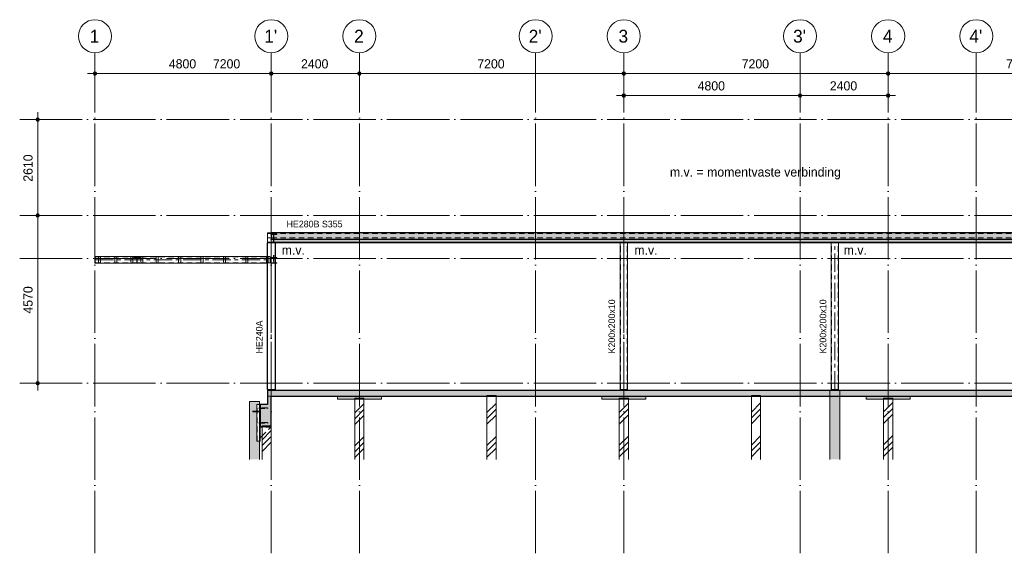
# Model space of a CAD drawing. Header units: millimetres. Extents: x 4517 to 474157, y -4632 to 9900.
# Tile 12 of 114: x 106132 to 132945, y -4632 to 9900. Entities that reach past the tile are written whole.
import ezdxf

# ---------------------------------------------------------------- set-up
doc = ezdxf.new("R2010")
doc.units = ezdxf.units.MM
for name, pattern in [('WSP_hartlijn', [800, 500, -100, 100, -100]), ('WSP_hhidden', [250, 150, -100]), ('WSP_stramienlijn', [2000, 1700, -150, 0, -150])]:
    doc.linetypes.add(name, pattern=pattern)
for name, color, linetype, lineweight in [('00_algemeen - hartlijn', 7, 'WSP_hartlijn', 13), ('00_algemeen - hhidden - 0_13mm', 7, 'WSP_hhidden', 13), ('00_maatvoering', 8, 'Continuous', 13), ('00_maatvoering-100', 8, 'Continuous', 13), ('00_text', 7, 'Continuous', 13), ('07_stramien', 4, 'Continuous', 13), ('07_stramien - levels', 7, 'Continuous', 13), ('16_funderingsconstructies', 2, 'Continuous', 18), ('16_funderingsconstructies - voeten en balken -cut-', 3, 'Continuous', 25), ('17_paalfunderingen - beton', 2, 'Continuous', 18), ('17_paalfunderingen - prefab', 2, 'Continuous', 18), ('23_vloeren', 2, 'Continuous', 18), ('23_vloeren - hatch', 1, 'Continuous', 18), ('23_vloeren -cut-', 3, 'Continuous', 25), ('28_hoofddraagconstructies - kolommen en liggers', 1, 'Continuous', 13), ('28_hoofddraagconstructies - kolommen en liggers - staal', 1, 'Continuous', 13), ('28_hoofddraagconstructies - kolommen en liggers - staal -cut-', 2, 'Continuous', 13), ('28_hoofddraagconstructies - tags', 7, 'Continuous', 18)]:
    doc.layers.add(name, color=color, linetype=linetype, lineweight=lineweight)
doc.layers.add('16_funderingsconstructies - voeten en balken', color=2, linetype='Continuous')
doc.styles.add('Revittext', font='txt', dxfattribs={"height": 250})
doc.styles.add('Revittext_1', font='txt', dxfattribs={"height": 180})
doc.styles.add('Revittext_2', font='txt', dxfattribs={"height": 350})
doc.dimstyles.new('WSP_25_-_transparant', dxfattribs={"dimscale": 304.8, "dimtxt": 252.223969, "dimasz": 1.312336, "dimexe": 0.656168, "dimexo": 0.0625, "dimgap": 0.213255, "dimtad": 1, "dimdec": 0, "dimzin": 0, "dimdsep": 46, "dimtxsty": 'Revittext', "dimblk1": 'DOTSMALL', "dimblk2": 'DOTSMALL', "dimsah": 1, "dimcen": 0.09, "dimdle": 0.656168, "dimazin": 0, "dimtfac": 1, "dimtdec": 4, "dimtix": 1, "dimtmove": 0, "dimatfit": 3, "dimfxl": 0.656168, "dimfxlon": 1, "dimtvp": 1, "dimtolj": 1, "dimtzin": 0, "dimarcsym": 2})
pattern_1 = [(45, (12053.6, 0), (-449.013, 449.013), []), (45, (12212.33, 0), (0, 898.026), []), (45, (11894.83, 0), (0, 898.026), [])]

# ---------------------------------------------------------------- blocks, each defined once
blk = doc.blocks.new('28_WSP_SC_staal - HE v21-0 - HE240A - S235-1336495-as C')
at = {"layer": '00_algemeen - hartlijn'}
blk.add_line((9800, -170), (9800, 3820), dxfattribs=at)
blk = doc.blocks.new('28_WSP_SC_staal - RHS v18-0 - SHSH 200x200x10 - S275-1336496-as C')
at = {"layer": '00_algemeen - hartlijn'}
blk.add_line((19400, -170), (19400, 3820), dxfattribs=at)
at = {"layer": '00_algemeen - hhidden - 0_13mm'}
for p, q in [((19310, -170), (19310, 3820)), ((19490, -170), (19490, 3820))]:
    blk.add_line(p, q, dxfattribs=at)
blk = doc.blocks.new('28_WSP_SF_staal - UNP v18-0 - UNP180 - S235-1328579-as C')
at = {"layer": '00_algemeen - hartlijn'}
blk.add_line((5000, 3360), (9672.3, 3360), dxfattribs=at)
at = {"layer": '00_algemeen - hhidden - 0_13mm'}
for p, q in [((5000, 3439), (9672.3, 3439)), ((5000, 3281), (9672.3, 3281))]:
    blk.add_line(p, q, dxfattribs=at)
blk = doc.blocks.new('28_WSP_SF_staal - HFL v21-0 - Lequ 200x200x16 - S235-1383402-as C')
at = {"layer": '28_hoofddraagconstructies - kolommen en liggers', "linetype": 'WSP_hhidden'}
blk.add_hatch(color=256, dxfattribs=at).paths.add_polyline_path([(9300, -780), (9500, -780), (9500, -580), (9493, -580), (9487, -583), (9484, -589), (9484, -746), (9479, -759), (9466, -764), (9309, -764), (9303, -767), (9300, -773)])
at = {"layer": '28_hoofddraagconstructies - kolommen en liggers - staal -cut-'}
for p, q in [((9300, -773), (9300, -780)), ((9300, -780), (9500, -780)), ((9466, -764), (9309, -764)), ((9484, -589), (9484, -746)), ((9500, -580), (9493, -580)), ((9500, -780), (9500, -580))]:
    blk.add_line(p, q, dxfattribs=at)
for centre, radius, start, end in [((9309, -773), 9, 90, 180), ((9466, -746), 18, 270, 0), ((9493, -589), 9, 90, 180)]:
    blk.add_arc(centre, radius, start, end, dxfattribs=at)
blk = doc.blocks.new('Floors 2 - Floors 2-1337732-as C')
at = {"layer": '23_vloeren - hatch', "linetype": 'WSP_hhidden', "lineweight": 13}
blk.add_hatch(color=256, dxfattribs=at).paths.add_polyline_path([(25017, 3838), (41000, 3838), (41000, 3920), (9800, 3920), (9800, 3838), (24638, 3838)])
at = {"layer": '23_vloeren'}
for p, q in [((9800, 3838), (9800, 3920)), ((41000, 3838), (9800, 3838)), ((41000, 3920), (41000, 3838))]:
    blk.add_line(p, q, dxfattribs=at)
blk = doc.blocks.new('17_WSP_FD_prefab - fundatiepaal v18-0 - 250x250-1088808-as C')
at = {"layer": '16_funderingsconstructies', "lineweight": 13}
h = blk.add_hatch(dxfattribs=at)
h.set_pattern_fill('FP_1', color=50, style=0, pattern_type=2)
h.set_pattern_definition(pattern_1)
h.paths.add_polyline_path([(9800, -2073), (9800, -1180), (9550, -1180), (9550, -2073)])
at = {"layer": '16_funderingsconstructies', "color": 135, "lineweight": 13}
for p, q in [((9800, -1160), (9550, -1160)), ((9550, -1160), (9550, -1180))]:
    blk.add_line(p, q, dxfattribs=at)
at = {"layer": '17_paalfunderingen - prefab', "color": 55}
for p, q in [((9550, -1180), (9550, -2073)), ((9800, -2073), (9800, -1180))]:
    blk.add_line(p, q, dxfattribs=at)
blk = doc.blocks.new('17_WSP_FD_prefab - fundatiepaal v18-0 - 250x250-V25-as C')
at = {"layer": '16_funderingsconstructies', "lineweight": 13}
h = blk.add_hatch(dxfattribs=at)
h.set_pattern_fill('FP_1', color=50, style=0, pattern_type=2)
h.set_pattern_definition(pattern_1)
h.paths.add_polyline_path([(12325, -2073), (12325, -430), (12075, -430), (12075, -2073)])
at = {"layer": '16_funderingsconstructies', "color": 135, "lineweight": 13}
for p, q in [((12325, -410), (12075, -410)), ((12075, -410), (12075, -430)), ((12325, -430), (12325, -410))]:
    blk.add_line(p, q, dxfattribs=at)
at = {"layer": '17_paalfunderingen - prefab', "color": 55}
for p, q in [((12075, -430), (12075, -2073)), ((12325, -2073), (12325, -430))]:
    blk.add_line(p, q, dxfattribs=at)
blk = doc.blocks.new('17_WSP_FD_prefab - fundatiepaal v18-0 - 250x250-1089782-as C')
at = {"layer": '16_funderingsconstructies', "lineweight": 13}
h = blk.add_hatch(dxfattribs=at)
h.set_pattern_fill('FP_1', color=50, style=0, pattern_type=2)
h.set_pattern_definition(pattern_1)
h.paths.add_polyline_path([(15925, -2073), (15925, -350), (15675, -350), (15675, -2073)])
at = {"layer": '16_funderingsconstructies', "color": 135, "lineweight": 13}
for p, q in [((15925, -330), (15675, -330)), ((15675, -330), (15675, -350)), ((15925, -350), (15925, -330))]:
    blk.add_line(p, q, dxfattribs=at)
at = {"layer": '17_paalfunderingen - prefab', "color": 55}
for p, q in [((15675, -350), (15675, -2073)), ((15925, -2073), (15925, -350))]:
    blk.add_line(p, q, dxfattribs=at)
blk = doc.blocks.new('17_WSP_FD_prefab - fundatiepaal v18-0 - 250x250-V26-as C')
at = {"layer": '16_funderingsconstructies', "lineweight": 13}
h = blk.add_hatch(dxfattribs=at)
h.set_pattern_fill('FP_1', color=50, style=0, pattern_type=2)
h.set_pattern_definition(pattern_1)
h.paths.add_polyline_path([(19275, -2073), (19525, -2073), (19525, -430), (19275, -430)])
at = {"layer": '16_funderingsconstructies', "color": 135, "lineweight": 13}
for p, q in [((19525, -410), (19275, -410)), ((19275, -410), (19275, -430)), ((19525, -430), (19525, -410))]:
    blk.add_line(p, q, dxfattribs=at)
at = {"layer": '17_paalfunderingen - prefab', "color": 55}
for p, q in [((19275, -430), (19275, -2073)), ((19525, -2073), (19525, -430))]:
    blk.add_line(p, q, dxfattribs=at)
blk = doc.blocks.new('17_WSP_FD_prefab - fundatiepaal v18-0 - 250x250-V27-as C')
at = {"layer": '16_funderingsconstructies', "lineweight": 13}
h = blk.add_hatch(dxfattribs=at)
h.set_pattern_fill('FP_1', color=50, style=0, pattern_type=2)
h.set_pattern_definition(pattern_1)
h.paths.add_polyline_path([(23125, -2073), (23125, -350), (22875, -350), (22875, -2073)])
at = {"layer": '16_funderingsconstructies', "color": 135, "lineweight": 13}
for p, q in [((23125, -330), (22875, -330)), ((22875, -330), (22875, -350)), ((23125, -350), (23125, -330))]:
    blk.add_line(p, q, dxfattribs=at)
at = {"layer": '17_paalfunderingen - prefab', "color": 55}
for p, q in [((22875, -350), (22875, -2073)), ((23125, -2073), (23125, -350))]:
    blk.add_line(p, q, dxfattribs=at)
blk = doc.blocks.new('17_WSP_FD_prefab - fundatiepaal v18-0 - 250x250-V28-as C')
at = {"layer": '16_funderingsconstructies', "lineweight": 13}
h = blk.add_hatch(dxfattribs=at)
h.set_pattern_fill('FP_1', color=50, style=0, pattern_type=2)
h.set_pattern_definition(pattern_1)
h.paths.add_polyline_path([(26725, -2073), (26725, -430), (26475, -430), (26475, -2073)])
at = {"layer": '16_funderingsconstructies', "color": 135, "lineweight": 13}
for p, q in [((26725, -410), (26475, -410)), ((26475, -410), (26475, -430)), ((26725, -430), (26725, -410))]:
    blk.add_line(p, q, dxfattribs=at)
at = {"layer": '17_paalfunderingen - prefab', "color": 55}
for p, q in [((26475, -430), (26475, -2073)), ((26725, -2073), (26725, -430))]:
    blk.add_line(p, q, dxfattribs=at)
blk = doc.blocks.new('17_WSP_FD_beton - fundatiepaal v21-1 - ø273_285 _stalen buis_ met kopmoment-1364903-as C')
at = {"layer": '16_funderingsconstructies', "linetype": 'WSP_hhidden', "lineweight": 13}
blk.add_hatch(color=256, dxfattribs=at).paths.add_polyline_path([(9338, -2073), (9345, -2073), (9345, -780), (9300, -780), (9300, -773), (9303, -767), (9310, -764), (9345, -764), (9345, -500), (9209, -500), (9209, -2073), (9310, -2073)])
h = blk.add_hatch(color=256, dxfattribs=at)
h.paths.add_polyline_path([(9345, -2073), (9482, -2073), (9481, -1580), (9410, -1580), (9410, -780), (9345, -780), (9345, -1317)])
h.paths.add_polyline_path([(9345, -764), (9410, -764), (9410, -580), (9482, -580), (9482, -500), (9345, -500), (9345, -750)])
for p, q in [((9482, -752), (9482, -580)), ((9482, -1580), (9482, -752))]:
    blk.add_line(p, q, dxfattribs=at)
at = {"layer": '17_paalfunderingen - beton'}
for p, q in [((9209, -500), (9209, -2073)), ((9345, -500), (9209, -500)), ((9482, -500), (9345, -500)), ((9482, -580), (9482, -500)), ((9482, -2073), (9482, -1580))]:
    blk.add_line(p, q, dxfattribs=at)
blk = doc.blocks.new('17_WSP_FD_beton - fundatiepaal v21-1 - ø273_285 _stalen buis_-1348285-as C')
at = {"layer": '16_funderingsconstructies', "linetype": 'WSP_hhidden', "lineweight": 13}
blk.add_hatch(color=256, dxfattribs=at).paths.add_polyline_path([(25158, -2073), (25287, -2073), (25286, -350), (25014, -350), (25015, -2073), (25150, -2073)])
for p, q in [((25014, -200), (25014, -350)), ((25287, -350), (25287, -200))]:
    blk.add_line(p, q, dxfattribs=at)
at = {"layer": '17_paalfunderingen - beton'}
for p, q in [((25014, -350), (25014, -2073)), ((25287, -2073), (25287, -350))]:
    blk.add_line(p, q, dxfattribs=at)
blk = doc.blocks.new('28_WSP_SF_staal - HE v21-0 - HE280B S355-1321399-as C')
at = {"layer": '00_algemeen - hartlijn'}
for p, q in [((9695, 3960), (9800, 3960)), ((41000, 3960), (41100, 3960))]:
    blk.add_line(p, q, dxfattribs=at)
at = {"layer": '28_hoofddraagconstructies - kolommen en liggers', "linetype": 'WSP_hhidden'}
blk.add_line((9800, 3960), (41000, 3960), dxfattribs=at)
blk = doc.blocks.new('28_WSP_SF_staal - STRIP v18-0 - RECT 80x10-1334852-as C')
at = {"layer": '28_hoofddraagconstructies - kolommen en liggers', "linetype": 'WSP_hhidden'}
for p, q in [((9865, 3403), (9865, 3489)), ((9875, 3489), (9875, 3403)), ((9875, 3403), (9865, 3403)), ((9865, 3403), (9865, 3323)), ((9865, 3323), (9875, 3323)), ((9875, 3323), (9875, 3403))]:
    blk.add_line(p, q, dxfattribs=at)
blk = doc.blocks.new('28_WSP_SF_staal - STRIP v18-0 - RECT 80x10-1335153-as C')
at = {"layer": '28_hoofddraagconstructies - kolommen en liggers', "linetype": 'WSP_hhidden'}
for p, q in [((9865, 4048), (9865, 3969)), ((9875, 4048), (9865, 4048)), ((9875, 3969), (9875, 4048)), ((9865, 3969), (9875, 3969)), ((9865, 3863), (9865, 3969)), ((9875, 3863), (9875, 3969))]:
    blk.add_line(p, q, dxfattribs=at)
blk = doc.blocks.new('WSP_fr - lepelconstructie - WSP_fr - lepelconstructie-1357203-as C')
at = {"layer": '00_algemeen - hhidden - 0_13mm'}
for p, q in [((9490, -581), (9490, -580)), ((9490, -1580), (9490, -780))]:
    blk.add_line(p, q, dxfattribs=at)
at = {"layer": '28_hoofddraagconstructies - kolommen en liggers', "linetype": 'WSP_hhidden'}
for p, q in [((9410, -764), (9410, -780)), ((9416, -1580), (9416, -580)), ((9477, -580), (9477, -1580)), ((9490, -780), (9490, -581)), ((9495, -680), (9495, -680)), ((9495, -680), (9495, -680)), ((9495, -1080), (9495, -1080)), ((9495, -1080), (9495, -1080)), ((9790, -1195), (9550, -1195)), ((9550, -1435), (9790, -1195)), ((9790, -1195), (9790, -1180))]:
    blk.add_line(p, q, dxfattribs=at)
at = {"layer": '28_hoofddraagconstructies - kolommen en liggers'}
for p, q in [((9500, -1195), (9500, -1180)), ((9550, -1195), (9500, -1195)), ((9500, -1195), (9500, -1485)), ((9500, -1485), (9550, -1435))]:
    blk.add_line(p, q, dxfattribs=at)
at = {"layer": '28_hoofddraagconstructies - kolommen en liggers - staal'}
for p, q in [((9410, -580), (9493, -580)), ((9410, -580), (9410, -764)), ((9410, -780), (9410, -1580)), ((9500, -1580), (9500, -1195)), ((9500, -1580), (9410, -1580))]:
    blk.add_line(p, q, dxfattribs=at)
blk = doc.blocks.new('28_WSP_SF_booranker - booranker-1357374-as C')
at = {"layer": '28_hoofddraagconstructies - kolommen en liggers', "linetype": 'WSP_hhidden'}
for p, q in [((9513, -670), (9473, -670)), ((9473, -690), (9513, -690)), ((9473, -673), (9473, -665)), ((9691, -670), (9473, -670)), ((9473, -680), (9473, -673)), ((9474, -680), (9475, -680)), ((9473, -687), (9473, -680)), ((9473, -695), (9473, -688)), ((9473, -690), (9691, -690)), ((9475, -665), (9485, -665)), ((9475, -680), (9485, -680)), ((9475, -695), (9485, -695)), ((9485, -680), (9711, -680)), ((9490, -662), (9486, -662)), ((9486, -699), (9486, -662)), ((9486, -699), (9490, -699)), ((9511, -672), (9511, -688)), ((9513, -690), (9513, -670)), ((9698, -678), (9691, -670)), ((9691, -690), (9691, -670)), ((9691, -690), (9698, -683)), ((9706, -670), (9698, -678)), ((9698, -683), (9698, -678)), ((9698, -683), (9706, -690)), ((9711, -670), (9706, -670)), ((9706, -670), (9706, -690)), ((9706, -690), (9711, -690)), ((9711, -670), (9711, -690))]:
    blk.add_line(p, q, dxfattribs=at)
for points in [[(9473, -665), (9474, -665), (9474, -665), (9474, -665), (9475, -665)], [(9475, -665), (9474, -666), (9474, -669), (9474, -671), (9473, -673)], [(9473, -673), (9474, -674), (9474, -676), (9474, -679), (9475, -680)], [(9475, -680), (9474, -681), (9474, -684), (9474, -686), (9473, -688)], [(9473, -688), (9474, -689), (9474, -691), (9474, -694), (9475, -695)], [(9475, -695), (9474, -695), (9474, -695), (9474, -695), (9473, -695)], [(9485, -665), (9485, -665), (9486, -665), (9486, -665), (9486, -665)], [(9486, -695), (9486, -695), (9486, -695), (9485, -695), (9485, -695)]]:
    blk.add_open_spline(points, degree=3, dxfattribs=at)
for points, knots in [([(9486, -672), (9486, -671), (9486, -669), (9485, -666), (9485, -665)], [0.0634862, 0.0634862, 0.0634862, 0.0634862, 0.5, 1, 1, 1, 1]), ([(9485, -680), (9485, -679), (9486, -676), (9486, -674), (9486, -673)], [0, 0, 0, 0, 0.5, 0.9356539, 0.9356539, 0.9356539, 0.9356539]), ([(9486, -687), (9486, -686), (9486, -684), (9485, -681), (9485, -680)], [0.0634862, 0.0634862, 0.0634862, 0.0634862, 0.5, 1, 1, 1, 1]), ([(9485, -695), (9485, -694), (9486, -691), (9486, -689), (9486, -688)], [0, 0, 0, 0, 0.5, 0.9356539, 0.9356539, 0.9356539, 0.9356539])]:
    blk.add_open_spline(points, degree=3, knots=knots, dxfattribs=at)
blk = doc.blocks.new('Grid - Stramienbol 9_0mm-3500-as C')
at = {"layer": '07_stramien'}
blk.add_circle((5000, 9450), 450, dxfattribs=at)
blk = doc.blocks.new('DIMBLOCK29-as C')
at = {"layer": '00_maatvoering-100'}
h = blk.add_hatch(color=256, dxfattribs=at)
edge = h.paths.add_edge_path()
edge.add_arc((108182, 8434), 50, 0, 360)
h = blk.add_hatch(color=256, dxfattribs=at)
edge = h.paths.add_edge_path()
edge.add_arc((115382, 8434), 50, 0, 360)
for p, q in [((108182, 8634), (108182, 8234)), ((108182, 8434), (108182, 8634)), ((115382, 8634), (115382, 8234)), ((115382, 8434), (115382, 8634)), ((108182, 8434), (115382, 8434))]:
    blk.add_line(p, q, dxfattribs=at)
for centre in [(108182, 8434), (115382, 8434)]:
    blk.add_circle(centre, 50, dxfattribs=at)
at = {"layer": '00_maatvoering-100', "color": 0, "insert": (111394, 8823), "char_height": 250, "width": 931.29, "attachment_point": 1, "line_spacing_factor": 0.931288, "style": 'Revittext'}
blk.add_mtext('7200', dxfattribs=at)
blk = doc.blocks.new('_DotSmall')
at = {"color": 0, "linetype": 'ByBlock', "const_width": 0.5}
blk.add_lwpolyline([(-0.0625, 0, 1), (0.0625, 0, 1)], format="xyb", close=True, dxfattribs=at)
blk = doc.blocks.new('DIMBLOCK30-as C')
at = {"layer": '00_maatvoering-100'}
h = blk.add_hatch(color=256, dxfattribs=at)
edge = h.paths.add_edge_path()
edge.add_arc((115382, 8434), 50, 0, 360)
h = blk.add_hatch(color=256, dxfattribs=at)
edge = h.paths.add_edge_path()
edge.add_arc((122582, 8434), 50, 0, 360)
for p, q in [((115382, 8634), (115382, 8234)), ((115382, 8434), (115382, 8634)), ((122582, 8634), (122582, 8234)), ((122582, 8434), (122582, 8634)), ((115382, 8434), (122582, 8434))]:
    blk.add_line(p, q, dxfattribs=at)
for centre in [(115382, 8434), (122582, 8434)]:
    blk.add_circle(centre, 50, dxfattribs=at)
at = {"layer": '00_maatvoering-100', "color": 0, "insert": (118594, 8823), "char_height": 250, "width": 931.29, "attachment_point": 1, "line_spacing_factor": 0.931288, "style": 'Revittext'}
blk.add_mtext('7200', dxfattribs=at)
blk = doc.blocks.new('DIMBLOCK31-as C')
at = {"layer": '00_maatvoering-100'}
h = blk.add_hatch(color=256, dxfattribs=at)
edge = h.paths.add_edge_path()
edge.add_arc((122582, 8434), 50, 0, 360)
h = blk.add_hatch(color=256, dxfattribs=at)
edge = h.paths.add_edge_path()
edge.add_arc((129782, 8434), 50, 0, 360)
for p, q in [((122582, 8634), (122582, 8234)), ((122582, 8434), (122582, 8634)), ((129782, 8634), (129782, 8234)), ((129782, 8434), (129782, 8634)), ((122582, 8434), (129782, 8434))]:
    blk.add_line(p, q, dxfattribs=at)
for centre in [(122582, 8434), (129782, 8434)]:
    blk.add_circle(centre, 50, dxfattribs=at)
at = {"layer": '00_maatvoering-100', "color": 0, "insert": (125794, 8823), "char_height": 250, "width": 931.29, "attachment_point": 1, "line_spacing_factor": 0.931288, "style": 'Revittext'}
blk.add_mtext('7200', dxfattribs=at)
blk = doc.blocks.new('DIMBLOCK32-as C')
at = {"layer": '00_maatvoering-100'}
h = blk.add_hatch(color=256, dxfattribs=at)
edge = h.paths.add_edge_path()
edge.add_arc((129782, 8434), 50, 0, 360)
h = blk.add_hatch(color=256, dxfattribs=at)
edge = h.paths.add_edge_path()
edge.add_arc((136982, 8434), 50, 0, 360)
for p, q in [((129782, 8634), (129782, 8234)), ((129782, 8434), (129782, 8634)), ((136982, 8634), (136982, 8234)), ((136982, 8434), (136982, 8634)), ((129782, 8434), (136982, 8434))]:
    blk.add_line(p, q, dxfattribs=at)
for centre in [(129782, 8434), (136982, 8434)]:
    blk.add_circle(centre, 50, dxfattribs=at)
at = {"layer": '00_maatvoering-100', "color": 0, "insert": (132994, 8823), "char_height": 250, "width": 931.29, "attachment_point": 1, "line_spacing_factor": 0.931288, "style": 'Revittext'}
blk.add_mtext('7200', dxfattribs=at)
blk = doc.blocks.new('DIMBLOCK38-as C')
at = {"layer": '00_maatvoering-100'}
h = blk.add_hatch(color=256, dxfattribs=at)
edge = h.paths.add_edge_path()
edge.add_arc((122582, 7834), 50, 0, 360)
h = blk.add_hatch(color=256, dxfattribs=at)
edge = h.paths.add_edge_path()
edge.add_arc((127382, 7834), 50, 0, 360)
for p, q in [((122382, 7834), (127382, 7834)), ((122582, 8034), (122582, 7634)), ((122582, 7834), (122582, 8034)), ((127382, 8034), (127382, 7634)), ((127382, 7834), (127382, 8034))]:
    blk.add_line(p, q, dxfattribs=at)
for centre in [(122582, 7834), (127382, 7834)]:
    blk.add_circle(centre, 50, dxfattribs=at)
at = {"layer": '00_maatvoering-100', "color": 0, "insert": (124594, 8223), "char_height": 250, "width": 931.29, "attachment_point": 1, "line_spacing_factor": 0.931288, "style": 'Revittext'}
blk.add_mtext('4800', dxfattribs=at)
blk = doc.blocks.new('DIMBLOCK39-as C')
at = {"layer": '00_maatvoering-100'}
h = blk.add_hatch(color=256, dxfattribs=at)
edge = h.paths.add_edge_path()
edge.add_arc((127382, 7834), 50, 0, 360)
h = blk.add_hatch(color=256, dxfattribs=at)
edge = h.paths.add_edge_path()
edge.add_arc((129782, 7834), 50, 0, 360)
for p, q in [((127382, 8034), (127382, 7634)), ((127382, 7834), (127382, 8034)), ((127382, 7834), (129982, 7834)), ((129782, 8034), (129782, 7634)), ((129782, 7834), (129782, 8034))]:
    blk.add_line(p, q, dxfattribs=at)
for centre in [(127382, 7834), (129782, 7834)]:
    blk.add_circle(centre, 50, dxfattribs=at)
at = {"layer": '00_maatvoering-100', "color": 0, "insert": (128194, 8223), "char_height": 250, "width": 931.29, "attachment_point": 1, "line_spacing_factor": 0.931288, "style": 'Revittext'}
blk.add_mtext('2400', dxfattribs=at)
blk = doc.blocks.new('DIMBLOCK40-as C')
at = {"layer": '00_maatvoering-100'}
h = blk.add_hatch(color=256, dxfattribs=at)
edge = h.paths.add_edge_path()
edge.add_arc((108182, 8434), 50, 0, 360)
h = blk.add_hatch(color=256, dxfattribs=at)
edge = h.paths.add_edge_path()
edge.add_arc((112982, 8434), 50, 0, 360)
for p, q in [((108182, 8634), (108182, 8234)), ((108182, 8434), (108182, 8634)), ((112982, 8634), (112982, 8234)), ((112982, 8434), (112982, 8634)), ((107982, 8434), (112982, 8434))]:
    blk.add_line(p, q, dxfattribs=at)
for centre in [(108182, 8434), (112982, 8434)]:
    blk.add_circle(centre, 50, dxfattribs=at)
at = {"layer": '00_maatvoering-100', "color": 0, "insert": (110194, 8823), "char_height": 250, "width": 931.29, "attachment_point": 1, "line_spacing_factor": 0.931288, "style": 'Revittext'}
blk.add_mtext('4800', dxfattribs=at)
blk = doc.blocks.new('DIMBLOCK41-as C')
at = {"layer": '00_maatvoering-100'}
h = blk.add_hatch(color=256, dxfattribs=at)
edge = h.paths.add_edge_path()
edge.add_arc((112982, 8434), 50, 0, 360)
h = blk.add_hatch(color=256, dxfattribs=at)
edge = h.paths.add_edge_path()
edge.add_arc((115382, 8434), 50, 0, 360)
for p, q in [((112982, 8634), (112982, 8234)), ((112982, 8434), (112982, 8634)), ((115382, 8634), (115382, 8234)), ((115382, 8434), (115382, 8634)), ((112982, 8434), (115582, 8434))]:
    blk.add_line(p, q, dxfattribs=at)
for centre in [(112982, 8434), (115382, 8434)]:
    blk.add_circle(centre, 50, dxfattribs=at)
at = {"layer": '00_maatvoering-100', "color": 0, "insert": (113794, 8823), "char_height": 250, "width": 931.29, "attachment_point": 1, "line_spacing_factor": 0.931288, "style": 'Revittext'}
blk.add_mtext('2400', dxfattribs=at)
blk = doc.blocks.new('DIMBLOCK42-as C')
at = {"layer": '00_maatvoering-100'}
h = blk.add_hatch(color=256, dxfattribs=at)
edge = h.paths.add_edge_path()
edge.add_arc((106622, 7180), 50, 0, 360)
h = blk.add_hatch(color=256, dxfattribs=at)
edge = h.paths.add_edge_path()
edge.add_arc((106622, 4570), 50, 0, 360)
for p, q in [((106622, 7380), (106622, 4570)), ((106822, 7180), (106422, 7180)), ((106622, 7180), (106822, 7180)), ((106822, 4570), (106422, 4570)), ((106622, 4570), (106822, 4570))]:
    blk.add_line(p, q, dxfattribs=at)
for centre in [(106622, 7180), (106622, 4570)]:
    blk.add_circle(centre, 50, dxfattribs=at)
at = {"layer": '00_maatvoering-100', "color": 0, "insert": (106233, 5487), "char_height": 250, "width": 931.29, "attachment_point": 1, "rotation": 90, "line_spacing_factor": 0.931288, "style": 'Revittext'}
blk.add_mtext('2610', dxfattribs=at)
blk = doc.blocks.new('DIMBLOCK43-as C')
at = {"layer": '00_maatvoering-100'}
h = blk.add_hatch(color=256, dxfattribs=at)
edge = h.paths.add_edge_path()
edge.add_arc((106622, 4570), 50, 0, 360)
h = blk.add_hatch(color=256, dxfattribs=at)
edge = h.paths.add_edge_path()
edge.add_arc((106622, 0), 50, 0, 360)
for p, q in [((106822, 4570), (106422, 4570)), ((106622, 4570), (106622, -200)), ((106622, 4570), (106822, 4570)), ((106822, 0), (106422, 0)), ((106622, 0), (106822, 0))]:
    blk.add_line(p, q, dxfattribs=at)
for centre in [(106622, 4570), (106622, 0)]:
    blk.add_circle(centre, 50, dxfattribs=at)
at = {"layer": '00_maatvoering-100', "color": 0, "insert": (106233, 1897), "char_height": 250, "width": 931.29, "attachment_point": 1, "rotation": 90, "line_spacing_factor": 0.931288, "style": 'Revittext'}
blk.add_mtext('4570', dxfattribs=at)

msp = doc.modelspace()

# ---------------------------------------------------------------- hatches: boundary and pattern name
at = {"layer": '16_funderingsconstructies - voeten en balken'}
for points in [[(112682.3, -1180), (112982.3, -1180), (112982.3, -350), (112882.3, -350), (112882.3, -580), (112682.3, -580), (112682.3, -1127.9)], [(114782.3, -430), (115982.3, -430), (115982.3, -350), (114782.3, -350)], [(122514.1, -430), (123182.3, -430), (123182.3, -350), (121982.3, -350), (121982.3, -430)], [(129182.3, -430), (130382.3, -430), (130382.3, -350), (129182.3, -350)]]:
    msp.add_hatch(color=90, dxfattribs=at).paths.add_polyline_path(points)
at = {"layer": '23_vloeren - hatch'}
for color, points in [(256, [(128294.2, 3920), (144182.3, 3920), (144182.3, 4100), (112982.3, 4100), (112982.3, 3920), (128199.5, 3920)]), (10, [(153782.3, -350), (153882.3, -350), (153882.3, -200), (112882.3, -200), (112882.3, -350), (152836.3, -350)])]:
    msp.add_hatch(color=color, dxfattribs=at).paths.add_polyline_path(points)

# ---------------------------------------------------------------- linework, layer by layer
at = {"layer": '07_stramien', "linetype": 'WSP_stramienlijn'}
for p, q in [((108182.3, -4631.6), (108182.3, 9000)), ((112982.3, -4631.6), (112982.3, 9000)), ((115382.3, -4631.6), (115382.3, 9000)), ((120182.3, -4631.6), (120182.3, 9000)), ((122582.3, -4631.6), (122582.3, 9000)), ((127382.3, -4631.6), (127382.3, 9000)), ((129782.3, -4631.6), (129782.3, 9000)), ((132182.3, -4631.6), (132182.3, 9000))]:
    msp.add_line(p, q, dxfattribs=at)
at = {"layer": '07_stramien - levels', "linetype": 'WSP_stramienlijn'}
for p, q in [((106132.2, 7180), (158398.7, 7180)), ((106132.2, 4570), (158398.7, 4570)), ((106132.2, 3400), (158398.7, 3400)), ((106132.2, 0), (158398.7, 0))]:
    msp.add_line(p, q, dxfattribs=at)
at = {"layer": '16_funderingsconstructies - voeten en balken', "color": 55, "lineweight": 18}
for p, q in [((112982.3, -350), (112882.3, -350)), ((114782.3, -430), (114782.3, -350)), ((115982.3, -430), (114782.3, -430)), ((115982.3, -350), (115982.3, -430)), ((121982.3, -430), (121982.3, -350)), ((123182.3, -430), (121982.3, -430)), ((123182.3, -350), (123182.3, -430)), ((129182.3, -430), (129182.3, -350)), ((130382.3, -430), (129182.3, -430)), ((130382.3, -350), (130382.3, -430))]:
    msp.add_line(p, q, dxfattribs=at)
at = {"layer": '16_funderingsconstructies - voeten en balken -cut-', "color": 8}
for p, q in [((112882.3, -350), (112882.3, -580)), ((112982.3, -1180), (112982.3, -350)), ((112882.3, -580), (112682.3, -580)), ((112682.3, -580), (112682.3, -1180)), ((112682.3, -1180), (112982.3, -1180))]:
    msp.add_line(p, q, dxfattribs=at)
at = {"layer": '23_vloeren', "color": 55}
msp.add_line((112882.3, -350), (112982.3, -350), dxfattribs=at)
at = {"layer": '23_vloeren -cut-'}
for p, q in [((144182.3, 4100), (112982.3, 4100)), ((112982.3, 4100), (112982.3, 3920)), ((112982.3, 3920), (144182.3, 3920))]:
    msp.add_line(p, q, dxfattribs=at)
at = {"layer": '23_vloeren -cut-', "color": 8}
for p, q in [((153882.3, -200), (112882.3, -200)), ((112882.3, -200), (112882.3, -350)), ((112982.3, -350), (153782.3, -350))]:
    msp.add_line(p, q, dxfattribs=at)
at = {"layer": '28_hoofddraagconstructies - kolommen en liggers', "linetype": 'WSP_hhidden'}
for p, q in [((113132.3, 4063), (112972.3, 4063)), ((112972.3, 4063), (112972.3, 4054)), ((112972.3, 4054), (113034.3, 4054)), ((112982.3, 4082), (144182.3, 4082)), ((113049.3, 4039), (113049.3, 3935)), ((113055.3, 3935), (113055.3, 4039)), ((113070.3, 4054), (113132.3, 4054)), ((113132.3, 4054), (113132.3, 4063)), ((112982.2, 3920), (112972.3, 3920)), ((112972.3, 3920), (112972.3, 3911)), ((112972.3, 3911), (113132.3, 3911)), ((113132.3, 3911), (113132.3, 3920)), ((108190.3, 3426.7), (108190.3, 3293.3)), ((108216.7, 3439), (108200.4, 3437.7)), ((108200.4, 3282.3), (108216.7, 3281)), ((108247.6, 3441.4), (108217.9, 3439)), ((108217.9, 3281), (108247.6, 3278.6)), ((108252.3, 3450), (108252.3, 3446.8)), ((108252.3, 3273.2), (108252.3, 3270)), ((108278.5, 3450), (108278.5, 3280)), ((108278.5, 3280), (108336.5, 3280)), ((108336.5, 3280), (108336.5, 3450)), ((108718.5, 3450), (108718.5, 3280)), ((108718.5, 3280), (108776.5, 3280)), ((108776.5, 3280), (108776.5, 3450)), ((109158.5, 3450), (109158.5, 3280)), ((109158.5, 3280), (109216.5, 3280)), ((109216.5, 3280), (109216.5, 3450)), ((109247.3, 3422), (109247.3, 3413)), ((109407.3, 3422), (109247.3, 3422)), ((109247.3, 3413), (109309.3, 3413)), ((109309.3, 3279), (109247.3, 3279)), ((109247.3, 3279), (109247.3, 3270)), ((109324.3, 3398), (109324.3, 3294)), ((109330.3, 3294), (109330.3, 3398)), ((109345.3, 3413), (109407.3, 3413)), ((109407.3, 3279), (109345.3, 3279)), ((109407.3, 3413), (109407.3, 3422)), ((109407.3, 3270), (109407.3, 3279)), ((109427.3, 3450), (109427.3, 3280)), ((109427.3, 3280), (109485.3, 3280)), ((109485.3, 3280), (109485.3, 3450)), ((109848.5, 3450), (109848.5, 3280)), ((109848.5, 3280), (109906.5, 3280)), ((109906.5, 3280), (109906.5, 3450)), ((110458.5, 3450), (110458.5, 3280)), ((110458.5, 3280), (110516.5, 3280)), ((110516.5, 3280), (110516.5, 3450)), ((111068.5, 3450), (111068.5, 3280)), ((111068.5, 3280), (111126.5, 3280)), ((111126.5, 3280), (111126.5, 3450)), ((111678.5, 3450), (111678.5, 3280)), ((111678.5, 3280), (111736.5, 3280)), ((111736.5, 3280), (111736.5, 3450)), ((112288.5, 3450), (112288.5, 3280)), ((112288.5, 3280), (112346.5, 3280)), ((112346.5, 3280), (112346.5, 3450)), ((112898.5, 3450), (112898.5, 3280)), ((112956.5, 3450), (112898.5, 3450)), ((112898.5, 3280), (112956.5, 3280)), ((112956.5, 3280), (112956.5, 3450)), ((113097.2, 3422), (112972.3, 3422)), ((112972.3, 3422), (112972.3, 3413)), ((112972.3, 3413), (113034.3, 3413)), ((113034.3, 3279), (112972.3, 3279)), ((112972.3, 3279), (112972.3, 3270)), ((112972.3, 3270), (113097.2, 3270)), ((113049.3, 3398), (113049.3, 3294)), ((113055.3, 3294), (113055.3, 3398)), ((113070.3, 3413), (113097.2, 3413)), ((113097.2, 3279), (113070.3, 3279))]:
    msp.add_line(p, q, dxfattribs=at)
at = {"layer": '28_hoofddraagconstructies - kolommen en liggers', "linetype": 'WSP_hhidden', "flags": 128}
for points in [[(108200.4, 3437.7), (108193.2, 3434.1), (108190.3, 3426.7)], [(108190.3, 3293.3), (108193.2, 3285.9), (108200.4, 3282.3)], [(108252.3, 3446.8), (108251, 3443.2), (108247.6, 3441.4)], [(108247.6, 3278.6), (108251, 3276.8), (108252.3, 3273.2)]]:
    msp.add_lwpolyline(points, dxfattribs=at)
at = {"layer": '28_hoofddraagconstructies - kolommen en liggers', "linetype": 'WSP_hhidden'}
for centre, start, end in [((113034.3, 4039), 30, 90), ((113034.3, 4039), 0, 29.41196), ((113070.3, 4039), 150.58804, 180), ((113070.3, 4039), 90, 150), ((113034.3, 3935), 271.45592, 0), ((113070.3, 3935), 180, 268.54408), ((109309.3, 3398), 0, 90), ((109309.3, 3294), 270, 299.40713), ((109309.3, 3294), 300, 0), ((109345.3, 3398), 90, 180), ((109345.3, 3294), 180, 240), ((109345.3, 3294), 240.59287, 270), ((113034.3, 3398), 0, 90), ((113034.3, 3294), 270, 0), ((113070.3, 3398), 90, 180), ((113070.3, 3294), 180, 270)]:
    msp.add_arc(centre, 15, start, end, dxfattribs=at)
at = {"layer": '28_hoofddraagconstructies - kolommen en liggers - staal'}
for p, q in [((112877.3, 4082), (112877.3, 4100)), ((112982.3, 4100), (112877.3, 4100)), ((112877.3, 4058), (112877.3, 4082)), ((112877.3, 4082), (112982.3, 4082)), ((112877.3, 3862), (112877.3, 4058)), ((112867.3, 3820), (112877.3, 3820)), ((112867.3, 3820), (112867.3, -170)), ((112877.3, 3838), (112877.3, 3862)), ((112877.3, 3820), (112877.3, 3838)), ((112877.3, 3838), (144282.3, 3838)), ((112877.3, 3820), (144282.3, 3820)), ((112879.3, 3820), (112879.3, -170)), ((113085.3, 3820), (113085.3, -170)), ((113097.3, -170), (113097.3, 3820)), ((122482.3, 3820), (122482.3, -170)), ((122682.3, -170), (122682.3, 3820)), ((128232.3, 3820), (128232.3, -170)), ((128432.3, -170), (128432.3, 3820)), ((108182.3, 3270), (108182.3, 3450)), ((112854.6, 3450), (108182.3, 3450)), ((108182.3, 3450), (108182.3, 3270)), ((108182.3, 3270), (112854.6, 3270)), ((112854.6, 3450), (112854.6, 3270)), ((113132.3, 3422), (113097.3, 3422)), ((113097.3, 3413), (113132.3, 3413)), ((113132.3, 3279), (113097.3, 3279)), ((113097.3, 3270), (113132.3, 3270)), ((113132.3, 3413), (113132.3, 3422)), ((113132.3, 3270), (113132.3, 3279)), ((112879.3, -170), (112867.3, -170)), ((112900.3, -170), (112879.3, -170)), ((113064.3, -170), (112900.3, -170)), ((113085.3, -170), (113064.3, -170)), ((113097.3, -170), (113085.3, -170)), ((122482.3, -170), (122497.3, -170)), ((122667.3, -170), (122497.3, -170)), ((122682.3, -170), (122667.3, -170)), ((128232.3, -170), (128247.3, -170)), ((128417.3, -170), (128247.3, -170)), ((128432.3, -170), (128417.3, -170))]:
    msp.add_line(p, q, dxfattribs=at)

# ---------------------------------------------------------------- block references
at = {"layer": '00_algemeen - hartlijn'}
for name in ['28_WSP_SC_staal - HE v21-0 - HE240A - S235-1336495-as C', '28_WSP_SF_staal - UNP v18-0 - UNP180 - S235-1328579-as C']:
    msp.add_blockref(name, (103182.3, 0), dxfattribs=at)
at = {"layer": '00_algemeen - hhidden - 0_13mm'}
for p in [(103182.3, 0), (108932.3, 0)]:
    msp.add_blockref('28_WSP_SC_staal - RHS v18-0 - SHSH 200x200x10 - S275-1336496-as C', p, dxfattribs=at)
at = {"layer": '07_stramien'}
for p in [(103182.3, 0), (107982.3, 0), (110382.3, 0), (115182.3, 0), (117582.3, 0), (122382.3, 0), (124782.3, 0), (127182.3, 0)]:
    msp.add_blockref('Grid - Stramienbol 9_0mm-3500-as C', p, dxfattribs=at)
at = {"layer": '16_funderingsconstructies', "linetype": 'WSP_hhidden', "lineweight": 13}
for name in ['17_WSP_FD_beton - fundatiepaal v21-1 - ø273_285 _stalen buis_-1348285-as C', '17_WSP_FD_beton - fundatiepaal v21-1 - ø273_285 _stalen buis_ met kopmoment-1364903-as C']:
    msp.add_blockref(name, (103182.3, 0), dxfattribs=at)
at = {"layer": '16_funderingsconstructies', "color": 135, "lineweight": 13}
for name in ['17_WSP_FD_prefab - fundatiepaal v18-0 - 250x250-V25-as C', '17_WSP_FD_prefab - fundatiepaal v18-0 - 250x250-1089782-as C', '17_WSP_FD_prefab - fundatiepaal v18-0 - 250x250-V26-as C', '17_WSP_FD_prefab - fundatiepaal v18-0 - 250x250-V27-as C', '17_WSP_FD_prefab - fundatiepaal v18-0 - 250x250-V28-as C', '17_WSP_FD_prefab - fundatiepaal v18-0 - 250x250-1088808-as C']:
    msp.add_blockref(name, (103182.3, 0), dxfattribs=at)
at = {"layer": '23_vloeren'}
msp.add_blockref('Floors 2 - Floors 2-1337732-as C', (103182.3, 0), dxfattribs=at)
at = {"layer": '28_hoofddraagconstructies - kolommen en liggers', "linetype": 'WSP_hhidden'}
for name, p in [('28_WSP_SF_staal - STRIP v18-0 - RECT 80x10-1335153-as C', (103182.3, 0)), ('28_WSP_SF_staal - HE v21-0 - HE280B S355-1321399-as C', (103182.3, 0)), ('28_WSP_SF_staal - STRIP v18-0 - RECT 80x10-1334852-as C', (103182.3, 0)), ('WSP_fr - lepelconstructie - WSP_fr - lepelconstructie-1357203-as C', (103182.3, 0)), ('28_WSP_SF_booranker - booranker-1357374-as C', (103182.3, 0)), ('28_WSP_SF_booranker - booranker-1357374-as C', (103182.3, -400))]:
    msp.add_blockref(name, p, dxfattribs=at)
at = {"layer": '28_hoofddraagconstructies - kolommen en liggers - staal'}
msp.add_blockref('28_WSP_SF_staal - HFL v21-0 - Lequ 200x200x16 - S235-1383402-as C', (103182.3, 0), dxfattribs=at)

# ---------------------------------------------------------------- texts
at = {"layer": '00_text', "lineweight": 18, "char_height": 250, "attachment_point": 1, "style": 'Revittext'}
for s, insert, width in [('m.v. = momentvaste verbinding', (123839.3, 5876.8), 5900.42), ('m.v.', (113266.9, 3750.1), 817.721), ('m.v.', (122870.4, 3750.1), 817.721), ('m.v.', (128570.4, 3750.1), 817.721)]:
    msp.add_mtext(s, dxfattribs=dict(at, insert=insert, width=width))
at = {"layer": '07_stramien', "char_height": 350, "attachment_point": 1, "style": 'Revittext_2'}
for s, insert, width in [('1', (108039.7, 9625.6), 336.709), ("1'", (112793.7, 9625.6), 448.945), ('2', (115239.7, 9625.6), 336.709), ("2'", (119993.7, 9625.6), 448.945), ('3', (122439.7, 9625.6), 336.709), ("3'", (127193.7, 9625.6), 448.945), ('4', (129639.7, 9625.6), 336.709), ("4'", (131993.7, 9625.6), 448.945)]:
    msp.add_mtext(s, dxfattribs=dict(at, insert=insert, width=width))
at = {"layer": '28_hoofddraagconstructies - tags', "lineweight": 13, "insert": (113398.5, 4424.9), "char_height": 180, "width": 1908.016, "attachment_point": 1, "style": 'Revittext_1'}
msp.add_mtext('HE280B S355', dxfattribs=at)

# ---------------------------------------------------------------- dimensions: what is measured, and where the dimension line sits
at = {"layer": '00_maatvoering'}
for base, p1, p2, override, picture, middle in [((112982.3, 8434.4), (108182.3, 8634.4), (112982.3, 8634.4), {"dimpost": '<>', "dimfxl": 4800}, 'DIMBLOCK40-as C', (110582.3, 8627.1)), ((115382.3, 8434.4), (108182.3, 8634.4), (115382.3, 8634.4), {"dimpost": '<>', "dimfxl": 7200}, 'DIMBLOCK29-as C', (111782.3, 8627.1)), ((115382.3, 8434.4), (112982.3, 8634.4), (115382.3, 8634.4), {"dimpost": '<>', "dimfxl": 2400}, 'DIMBLOCK41-as C', (114182.3, 8627.1)), ((122582.3, 8434.4), (115382.3, 8634.4), (122582.3, 8634.4), {"dimpost": '<>', "dimfxl": 7200}, 'DIMBLOCK30-as C', (118982.3, 8627.1)), ((129782.3, 8434.4), (122582.3, 8634.4), (129782.3, 8634.4), {"dimpost": '<>', "dimfxl": 7200}, 'DIMBLOCK31-as C', (126182.3, 8627.1)), ((136982.3, 8434.4), (129782.3, 8634.4), (136982.3, 8634.4), {"dimpost": '<>', "dimfxl": 7200}, 'DIMBLOCK32-as C', (133382.3, 8627.1)), ((127382.3, 7834.4), (122582.3, 8034.4), (127382.3, 8034.4), {"dimpost": '<>', "dimfxl": 4800}, 'DIMBLOCK38-as C', (124982.3, 8027.1)), ((129782.3, 7834.4), (127382.3, 8034.4), (129782.3, 8034.4), {"dimpost": '<>', "dimfxl": 2400}, 'DIMBLOCK39-as C', (128582.3, 8027.1))]:
    dim = msp.add_linear_dim(base=base, p1=p1, p2=p2, dimstyle='WSP_25_-_transparant', override=override, dxfattribs=at)
    dim.commit()
    dim.dimension.update_dxf_attribs({"geometry": picture, "text_midpoint": middle})
for base, p1, p2, override, picture, middle in [((106621.5, 4570), (106821.5, 7180), (106821.5, 4570), {"dimpost": '<>', "dimfxl": 2610}, 'DIMBLOCK42-as C', (106428.9, 5875)), ((106621.5, 0), (106821.5, 4570), (106821.5, 0), {"dimpost": '<>', "dimfxl": 4570}, 'DIMBLOCK43-as C', (106428.9, 2285))]:
    dim = msp.add_linear_dim(base=base, p1=p1, p2=p2, angle=90, dimstyle='WSP_25_-_transparant', override=override, dxfattribs=at)
    dim.commit()
    dim.dimension.update_dxf_attribs({"geometry": picture, "text_midpoint": middle})

# ---------------------------------------------------------------- next in the draw order: texts
at = {"layer": '28_hoofddraagconstructies - tags', "lineweight": 13, "char_height": 180, "attachment_point": 1, "rotation": 90, "style": 'Revittext_1', "bg_fill": 3, "box_fill_scale": 1.25, "bg_fill_color": 256, "bg_fill_true_color": 13158600, "bg_fill_transparency": 0}
for s, insert, width in [('K200x200x10', (122165.6, 811.2), 1819.831), ('K200x200x10', (127915.6, 811.2), 1819.831), ('HE240A', (112565.6, 811.2), 1122.362)]:
    msp.add_mtext(s, dxfattribs=dict(at, insert=insert, width=width))

doc.saveas('drawing.dxf')
